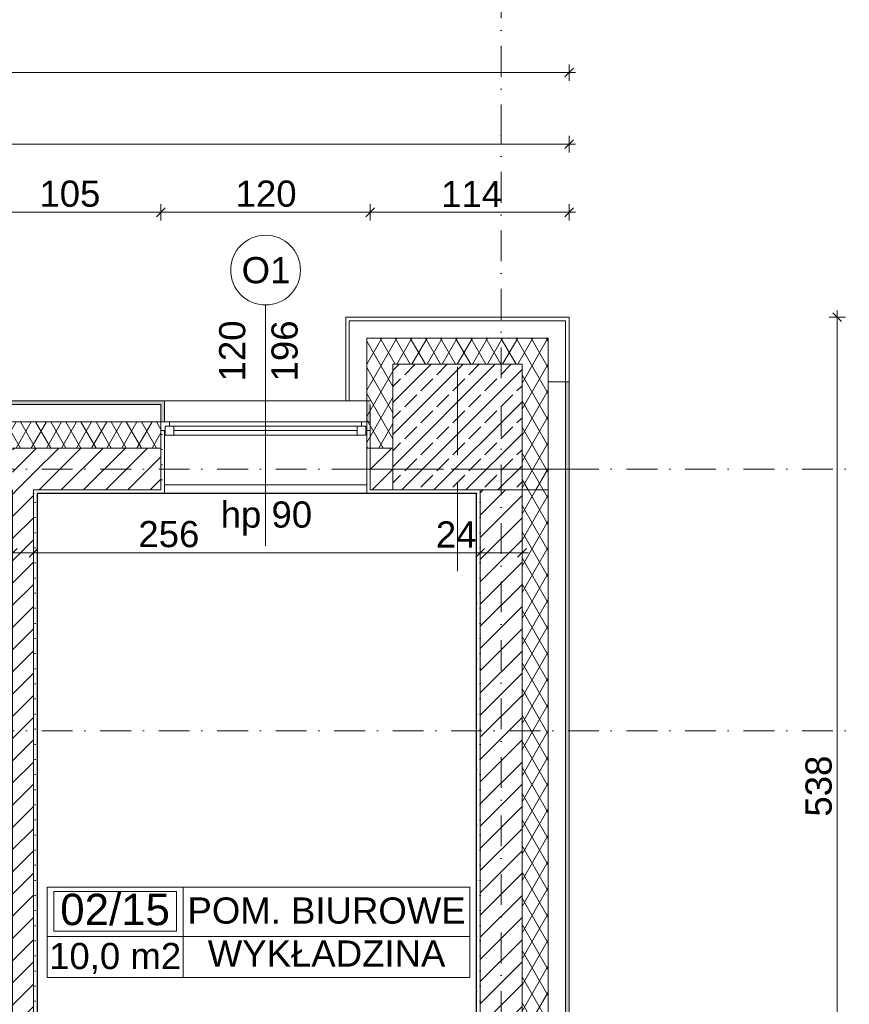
# Model space of a CAD drawing. Header units: millimetres. Extents: x -126905 to -83905, y -179170 to 5194.
# Tile 53 of 56: x -98589 to -93833, y -94934 to -89292. Entities that reach past the tile are written whole.
import ezdxf
from ezdxf.enums import TextEntityAlignment as Align

# ---------------------------------------------------------------- set-up
doc = ezdxf.new("R2010")
doc.units = ezdxf.units.MM
doc.header["$MEASUREMENT"] = 0
doc.linetypes.add('Kropki i Kreski', pattern=[335.138881, 176.388884, -88.194442, 0, -70.555556])
doc.linetypes.add('Kropkowana', pattern=[317.499995, 0, -317.499995])
for name, color, linetype in [('Nowe_Elementy Modelu - Strefy', 7, 'Continuous'), ('Nowe_Konstrukcja - Stropy', 7, 'Continuous'), ('Nowe_Konstrukcja - Słupy', 7, 'Continuous'), ('Nowe_Konstrukcja - Ściany zew', 7, 'Continuous'), ('Nowe_Osie', 7, 'Continuous'), ('Nowe_Wymiarowanie - Ogólne', 7, 'Continuous'), ('Nowe_Znaczniki okien Archicada', 7, 'Continuous')]:
    doc.layers.add(name, color=color, linetype=linetype)
for name, color, linetype, lineweight, true_color in [('Nowe_Elementy Modelu - Strefy_Nr_pióra__58', 7, 'Continuous', 25, 0xdf0000), ('Nowe_Konstrukcja - Słupy_Nr_pióra__1', 7, 'Continuous', 13, 0x6879ec), ('Nowe_Konstrukcja - Słupy_Nr_pióra__109', 7, 'Continuous', 13, 0xaaaaaa), ('Nowe_Konstrukcja - Ściany zew_Nr_pióra__23', 7, 'Continuous', 13, 0x858585), ('Nowe_Metryczki pomieszczeń Archicada_Nr_pióra__81', 7, 'Continuous', 13, 0x6a6a6a), ('Nowe_Wymiarowanie - Ogólne_Nr_pióra__81', 7, 'Continuous', 13, 0x6a6a6a), ('Nowe_Znaczniki okien Archicada_Nr_pióra__81', 7, 'Continuous', 13, 0x6a6a6a)]:
    doc.layers.add(name, color=color, linetype=linetype, lineweight=lineweight, true_color=true_color)
for name, color, linetype, lineweight in [('Nowe_Konstrukcja - Stropy_Nr_pióra__126', 255, 'Continuous', 0), ('Nowe_Konstrukcja - Słupy_Nr_pióra__21', 7, 'Continuous', 20), ('Nowe_Konstrukcja - Słupy_Nr_pióra__4', 8, 'Continuous', 13), ('Nowe_Konstrukcja - Słupy_Nr_pióra__41', 7, 'Continuous', 13), ('Nowe_Konstrukcja - Ściany zew_Nr_pióra__21', 7, 'Continuous', 20), ('Nowe_Konstrukcja - Ściany zew_Nr_pióra__3', 7, 'Continuous', 13), ('Nowe_Okna Archicada_Nr_pióra__3', 7, 'Continuous', 13), ('Nowe_Osie_Nr_pióra__4', 8, 'Continuous', 13), ('Nowe_Wymiarowanie - Ogólne_Nr_pióra__42', 8, 'Continuous', 25), ('Nowe_Znaczniki okien Archicada_Nr_pióra__2', 8, 'Continuous', 15), ('Nowe_Znaczniki okien Archicada_Nr_pióra__7', 7, 'Continuous', 35)]:
    doc.layers.add(name, color=color, linetype=linetype, lineweight=lineweight)
doc.styles.add('STYL_AUTOMATYCZNY_1', font='arial.ttf')
doc.styles.add('STYL_AUTOMATYCZNY_2', font='arial.ttf')
doc.dimstyles.new('STYL_AUTOMATYCZNY__1', dxfattribs={"dimtxt": 150, "dimasz": 47.5, "dimexe": 0.18, "dimexo": 0.0625, "dimgap": 0, "dimtad": 1, "dimdec": 0, "dimlfac": 0.1, "dimzin": 0, "dimdsep": 46, "dimtxsty": 'STYL_AUTOMATYCZNY_1', "dimblk": 'ARROWHEAD_6', "dimblk1": 'ARROWHEAD_6', "dimblk2": 'ARROWHEAD_6', "dimcen": 0.09, "dimse1": 1, "dimse2": 1, "dimclrd": 256, "dimclre": 256, "dimclrt": 8, "dimazin": 0, "dimtfac": 1, "dimtdec": 4, "dimtmove": 0, "dimatfit": 3, "dimfxl": 0, "dimtolj": 1, "dimtzin": 0, "dimarcsym": 0})
doc.dimstyles.new('STYL_AUTOMATYCZNY__2', dxfattribs={"dimtxt": 150, "dimasz": 47.5, "dimexe": 0.18, "dimexo": 0.0625, "dimgap": 0, "dimtad": 1, "dimtih": 1, "dimtoh": 1, "dimdec": 0, "dimlfac": 0.1, "dimzin": 0, "dimdsep": 46, "dimtxsty": 'STYL_AUTOMATYCZNY_1', "dimblk": 'ARROWHEAD_6', "dimblk1": 'ARROWHEAD_6', "dimblk2": 'ARROWHEAD_6', "dimcen": 0.09, "dimse1": 1, "dimse2": 1, "dimclrd": 256, "dimclre": 256, "dimclrt": 8, "dimazin": 0, "dimtfac": 1, "dimtdec": 4, "dimtmove": 0, "dimatfit": 3, "dimfxl": 0, "dimtolj": 1, "dimtzin": 0, "dimarcsym": 0})
doc.dimstyles.new('STYL_AUTOMATYCZNY__4', dxfattribs={"dimtxt": 150, "dimasz": 47.5, "dimexe": 0.18, "dimexo": 0.0625, "dimgap": 0, "dimtad": 1, "dimtih": 1, "dimtoh": 1, "dimdec": 0, "dimlfac": 0.1, "dimzin": 0, "dimdsep": 46, "dimtxsty": 'STYL_AUTOMATYCZNY_1', "dimblk": 'ARROWHEAD_6', "dimblk1": 'ARROWHEAD_6', "dimblk2": 'ARROWHEAD_6', "dimcen": 0.09, "dimse1": 1, "dimse2": 1, "dimclrd": 256, "dimclre": 256, "dimclrt": 8, "dimazin": 0, "dimtfac": 1, "dimtdec": 4, "dimtmove": 2, "dimatfit": 3, "dimfxl": 0, "dimtolj": 1, "dimtzin": 0, "dimarcsym": 0})
pattern_1 = [(45, (0, 0), (-63.63961, 63.63961), [])]
pattern_2 = [(0, (0, 0), (0, 86.60254), [0, -50]), (0, (25, 43.3), (0, 86.60254), [0, -50])]
pattern_3 = [(60, (0, 0), (-64.951905, 37.5), []), (120, (0, 0), (64.951905, 37.5), [])]

# ---------------------------------------------------------------- blocks, each defined once
blk = doc.blocks.new('POM. BIUROWE_02_15_11_1', base_point=(-97651.8, -94545.2))
at = {"layer": 'Nowe_Metryczki pomieszczeń Archicada_Nr_pióra__81', "color": 251, "linetype": 'Continuous', "lineweight": 13, "true_color": 0x6a6a6a}
for p, q in [((-98432.2, -94262.3), (-96007.7, -94262.3)), ((-98432.2, -94780.9), (-98432.2, -94262.3)), ((-97651.8, -94262.3), (-97651.8, -94780.9)), ((-96007.7, -94262.3), (-96007.7, -94780.9)), ((-98393.2, -94288.2), (-97690.8, -94288.2)), ((-98393.2, -94514.5), (-98393.2, -94288.2)), ((-97690.8, -94288.2), (-97690.8, -94514.5)), ((-98432.2, -94545.2), (-96007.7, -94545.2)), ((-97690.8, -94514.5), (-98393.2, -94514.5)), ((-96007.7, -94780.9), (-98432.2, -94780.9))]:
    blk.add_line(p, q, dxfattribs=at)
at = {"layer": 'Nowe_Metryczki pomieszczeń Archicada_Nr_pióra__81', "color": 251, "lineweight": 13, "true_color": 0x6a6a6a}
for tag, height, style, p in [('ROOM_NUMBER', 180, 'STYL_AUTOMATYCZNY_2', (-98042, -94390.2)), ('ROOM_NAME', 150, 'STYL_AUTOMATYCZNY_1', (-96829.8, -94396.4)), ('floor_f', 150, 'STYL_AUTOMATYCZNY_1', (-96829.8, -94642.7)), ('ROOM_CALC_AREA', 150, 'STYL_AUTOMATYCZNY_1', (-98042, -94657.2))]:
    blk.add_attdef(tag, text='', height=height, dxfattribs=dict(at, style=style)).set_placement(p, align=Align.MIDDLE_CENTER)
blk = doc.blocks.new('Strop_1_1', base_point=(-95969.4, -92006.6))
at = {"layer": 'Nowe_Konstrukcja - Stropy_Nr_pióra__126', "color": 255, "linetype": 'Kropkowana', "lineweight": 0, "flags": 128}
blk.add_lwpolyline([(-95969.4, -92006.6), (-121789.5, -92006.6), (-121789.5, -102826.6), (-111909.5, -102826.6), (-111909.5, -100086.6), (-107469, -100086.6), (-107469, -102826.6), (-95969.4, -102826.6)], close=True, dxfattribs=at)
blk = doc.blocks.new('Ściana_21_1', base_point=(-98489.4, -96066.6))
at = {"layer": 'Nowe_Konstrukcja - Ściany zew_Nr_pióra__23', "linetype": 'Continuous', "lineweight": 13, "true_color": 0x858585}
h = blk.add_hatch(dxfattribs=at)
h.set_pattern_fill('Tynk_0001', color=252, style=0, pattern_type=2)
h.set_pattern_definition(pattern_2)
h.paths.add_polyline_path([(-98649.4, -92006.6), (-98649.4, -95986.6), (-98629.4, -95986.6), (-98629.4, -92006.6)])
h = blk.add_hatch(dxfattribs=at)
h.set_pattern_fill('Bloczki_ceramiczne_0001', color=252, style=0, pattern_type=2)
h.set_pattern_definition(pattern_1)
h.paths.add_polyline_path([(-98629.4, -92006.6), (-98509.4, -92006.6), (-98509.4, -91986.6), (-98629.4, -91986.6)])
h = blk.add_hatch(dxfattribs=at)
h.set_pattern_fill('Bloczki_ceramiczne_0001', color=252, style=0, pattern_type=2)
h.set_pattern_definition(pattern_1)
h.paths.add_polyline_path([(-98509.4, -95986.6), (-98509.4, -92006.6), (-98629.4, -92006.6), (-98629.4, -95986.6)])
h = blk.add_hatch(dxfattribs=at)
h.set_pattern_fill('Tynk_0001', color=252, style=0, pattern_type=2)
h.set_pattern_definition(pattern_2)
h.paths.add_polyline_path([(-98489.4, -95986.6), (-98489.4, -92006.6), (-98509.4, -92006.6), (-98509.4, -95986.6)])
h = blk.add_hatch(dxfattribs=at)
h.set_pattern_fill('Bloczki_ceramiczne_0001', color=252, style=0, pattern_type=2)
h.set_pattern_definition(pattern_1)
h.paths.add_polyline_path([(-98629.4, -96006.6), (-98509.4, -96006.6), (-98509.4, -95986.6), (-98629.4, -95986.6)])
at = {"layer": 'Nowe_Konstrukcja - Ściany zew_Nr_pióra__21', "color": 7, "linetype": 'Continuous', "lineweight": 20, "flags": 128}
for points in [[(-98649.4, -92006.6), (-98649.4, -95986.6)], [(-98489.4, -95986.6), (-98489.4, -92006.6)]]:
    blk.add_lwpolyline(points, dxfattribs=at)
at = {"layer": 'Nowe_Konstrukcja - Ściany zew_Nr_pióra__3', "color": 7, "linetype": 'Continuous', "lineweight": 13}
for p, q in [((-98629.4, -91986.6), (-98629.4, -92006.6)), ((-98629.4, -92006.6), (-98629.4, -95986.6)), ((-98509.4, -92006.6), (-98509.4, -91986.6)), ((-98509.4, -95986.6), (-98509.4, -92006.6)), ((-98629.4, -95986.6), (-98629.4, -96006.6)), ((-98509.4, -96006.6), (-98509.4, -95986.6))]:
    blk.add_line(p, q, dxfattribs=at)
blk = doc.blocks.new('Okno 27')
at = {"layer": 'Nowe_Okna Archicada_Nr_pióra__3', "color": 7, "linetype": 'Continuous', "lineweight": 13}
for p, q in [((-600, 360), (-580, 360)), ((-580, 0), (-580, 360)), ((600, 360), (580, 360)), ((580, 0), (580, 360)), ((-580, 310), (580, 310)), ((-600, 0), (-575, 0)), ((-600, -50), (-600, 0)), ((-600, -50), (-600, 0)), ((-575, 25), (-525, 25)), ((-575, -25), (-575, 25)), ((-575, 0), (-575, -25)), ((-525, 25), (525, 25)), ((-525, 25), (-525, -25)), ((-525, 25), (525, 25)), ((-525, 0), (525, 0)), ((525, -25), (525, 25)), ((525, 25), (575, 25)), ((575, 25), (575, -25)), ((575, -25), (575, 0)), ((575, 0), (600, 0)), ((600, -50), (600, 0)), ((600, -50), (600, 0)), ((-550, -50), (-600, -50)), ((-580, -50), (-580, -170)), ((-575, -25), (-550, -25)), ((-525, -25), (-575, -25)), ((-550, -25), (-550, -50)), ((550, -50), (-550, -50)), ((525, -25), (-525, -25)), ((575, -25), (525, -25)), ((550, -50), (550, -25)), ((550, -25), (575, -25)), ((600, -50), (550, -50)), ((580, -50), (580, -170)), ((-600, -170), (-580, -170)), ((-580, -170), (580, -170)), ((600, -170), (580, -170))]:
    blk.add_line(p, q, dxfattribs=at)
blk = doc.blocks.new('Znacznik O 27')
at = {"layer": 'Nowe_Znaczniki okien Archicada_Nr_pióra__2', "color": 8, "linetype": 'Continuous', "lineweight": 15, "flags": 128}
blk.add_lwpolyline([(-200, -1280, 1), (200, -1280, 1)], format="xyb", close=True, dxfattribs=at)
at = {"layer": 'Nowe_Znaczniki okien Archicada_Nr_pióra__81', "color": 251, "linetype": 'Continuous', "lineweight": 13, "true_color": 0x6a6a6a}
blk.add_line((0, -1080), (0, 300), dxfattribs=at)
at = {"layer": 'Nowe_Znaczniki okien Archicada_Nr_pióra__7', "color": 7, "lineweight": 35, "char_height": 150, "attachment_point": 7, "style": 'STYL_AUTOMATYCZNY_1'}
for s, insert, rotation in [('\\A1;{\\pql;\\pt0;\\fArial|b0|i0|c238|p0;\\W1.000000;hp 90\\fArial|b0|i0|c238|p0;\\W1.000000;\\A1{\\H.66x;\\S^  ;}\\fArial|b0|i0|c238|p0;\\W1.000000;\\fArial|b0|i0|c238|p0;\\W1.000000;}', (257.4, 240.9), 180), ('\\A1;{\\pql;\\pt0;\\fArial|b0|i0|c238|p0;\\W1.000000;196\\fArial|b0|i0|c238|p0;\\W1.000000;\\A1{\\H.66x;\\S^  ;}\\fArial|b0|i0|c238|p0;\\W1.000000;\\fArial|b0|i0|c238|p0;\\W1.000000;}', (-227.5, -641.9), 270), ('\\A1;{\\pql;\\pt0;\\fArial|b0|i0|c238|p0;\\W1.000000;120\\fArial|b0|i0|c238|p0;\\W1.000000;\\A1{\\H.66x;\\S^  ;}\\fArial|b0|i0|c238|p0;\\W1.000000;\\fArial|b0|i0|c238|p0;\\W1.000000;}', (72.5, -641.9), 270), ('\\A1;{\\pql;\\pt0;\\fArial|b0|i0|c238|p0;\\W1.000000;O1\\fArial|b0|i0|c238|p0;\\W1.000000;\\fArial|b0|i0|c238|p0;\\W1.000000;\\fArial|b0|i0|c238|p0;\\W1.000000;}', (137.2, -1202.5), 180)]:
    blk.add_mtext(s, dxfattribs=dict(at, insert=insert, rotation=rotation))
blk = doc.blocks.new('Ściana_23_1', base_point=(-95829.5, -91866.6))
at = {"layer": 'Nowe_Konstrukcja - Ściany zew_Nr_pióra__23', "linetype": 'Continuous', "lineweight": 0, "true_color": 0xdfdfdf}
for points in [[(-98829.5, -91476.6), (-98829.5, -91496.6), (-97779.5, -91496.6), (-97779.5, -91476.6)], [(-97759.5, -91476.6), (-97779.5, -91476.6), (-97779.5, -91496.6), (-97779.5, -91596.6), (-97759.5, -91596.6)], [(-96579.5, -91476.6), (-96599.5, -91476.6), (-96599.5, -91596.6), (-96579.5, -91596.6), (-96579.5, -91496.6)]]:
    blk.add_hatch(color=254, dxfattribs=at).paths.add_polyline_path(points)
at = {"layer": 'Nowe_Konstrukcja - Ściany zew_Nr_pióra__23', "linetype": 'Continuous', "lineweight": 13, "true_color": 0x858585}
h = blk.add_hatch(dxfattribs=at)
h.set_pattern_fill('Izolacja_miękka_0001', color=252, style=0, pattern_type=2)
h.set_pattern_definition(pattern_3)
h.paths.add_polyline_path([(-98829.5, -91596.6), (-98829.5, -91646.6), (-98829.5, -91746.6), (-97779.5, -91746.6), (-97779.5, -91646.6), (-97779.5, -91596.6)])
h = blk.add_hatch(dxfattribs=at)
h.set_pattern_fill('Tynk_0001', color=252, style=0, pattern_type=2)
h.set_pattern_definition(pattern_2)
h.paths.add_polyline_path([(-97779.5, -92006.6), (-97759.5, -92006.6), (-97759.5, -91646.6), (-97779.5, -91646.6), (-97779.5, -91986.6)])
h = blk.add_hatch(dxfattribs=at)
h.set_pattern_fill('Tynk_0001', color=252, style=0, pattern_type=2)
h.set_pattern_definition(pattern_2)
h.paths.add_polyline_path([(-96599.5, -92006.6), (-96579.5, -92006.6), (-96579.5, -91986.6), (-96579.5, -91646.6), (-96599.5, -91646.6)])
h = blk.add_hatch(dxfattribs=at)
h.set_pattern_fill('Bloczki_ceramiczne_0001', color=252, style=0, pattern_type=2)
h.set_pattern_definition(pattern_1)
h.paths.add_polyline_path([(-98629.4, -91986.6), (-98509.4, -91986.6), (-98509.4, -91746.6), (-98629.4, -91746.6)])
h = blk.add_hatch(dxfattribs=at)
h.set_pattern_fill('Bloczki_ceramiczne_0001', color=252, style=0, pattern_type=2)
h.set_pattern_definition(pattern_1)
h.paths.add_polyline_path([(-98509.4, -91746.6), (-98509.4, -91986.6), (-97779.5, -91986.6), (-97779.5, -91746.6)])
h = blk.add_hatch(dxfattribs=at)
h.set_pattern_fill('Bloczki_ceramiczne_0001', color=252, style=0, pattern_type=2)
h.set_pattern_definition(pattern_1)
h.paths.add_polyline_path([(-96579.5, -91986.6), (-96449.5, -91986.6), (-96449.5, -91746.6), (-96579.5, -91746.6)])
h = blk.add_hatch(dxfattribs=at)
h.set_pattern_fill('Tynk_0001', color=252, style=0, pattern_type=2)
h.set_pattern_definition(pattern_2)
h.paths.add_polyline_path([(-98509.4, -92006.6), (-98489.4, -92006.6), (-98489.4, -91986.6), (-98509.4, -91986.6)])
h = blk.add_hatch(dxfattribs=at)
h.set_pattern_fill('Tynk_0001', color=252, style=0, pattern_type=2)
h.set_pattern_definition(pattern_2)
h.paths.add_polyline_path([(-97779.5, -91986.6), (-98489.4, -91986.6), (-98489.4, -92006.6), (-97779.5, -92006.6)])
h = blk.add_hatch(dxfattribs=at)
h.set_pattern_fill('Tynk_0001', color=252, style=0, pattern_type=2)
h.set_pattern_definition(pattern_2)
h.paths.add_polyline_path([(-96579.5, -91986.6), (-96579.5, -92006.6), (-95969.5, -92006.6), (-95969.5, -91986.6)])
at = {"layer": 'Nowe_Konstrukcja - Ściany zew_Nr_pióra__21', "color": 7, "linetype": 'Continuous', "lineweight": 20}
for p, q in [((-97779.5, -91476.6), (-97759.5, -91476.6)), ((-97759.5, -91596.6), (-97759.5, -91476.6)), ((-96599.5, -91596.6), (-96599.5, -91476.6)), ((-96579.5, -91476.6), (-96599.5, -91476.6)), ((-97779.5, -91596.6), (-97759.5, -91596.6)), ((-97779.5, -91596.6), (-97779.5, -91646.6)), ((-96579.5, -91596.6), (-96599.5, -91596.6)), ((-96579.5, -91596.6), (-96579.5, -91646.6)), ((-97779.5, -91646.6), (-97759.5, -91646.6)), ((-97759.5, -91646.6), (-97759.5, -92006.6)), ((-96599.5, -91646.6), (-96599.5, -92006.6)), ((-96579.5, -91646.6), (-96599.5, -91646.6)), ((-97779.5, -92006.6), (-97759.5, -92006.6)), ((-96579.5, -92006.6), (-96599.5, -92006.6))]:
    blk.add_line(p, q, dxfattribs=at)
at = {"layer": 'Nowe_Konstrukcja - Ściany zew_Nr_pióra__21', "color": 7, "linetype": 'Continuous', "lineweight": 20, "flags": 128}
for points in [[(-97779.5, -91476.6), (-98829.5, -91476.6)], [(-98489.4, -92006.6), (-97779.5, -92006.6)], [(-96579.5, -92006.6), (-95969.5, -92006.6)]]:
    blk.add_lwpolyline(points, dxfattribs=at)
at = {"layer": 'Nowe_Konstrukcja - Ściany zew_Nr_pióra__3', "color": 7, "linetype": 'Continuous', "lineweight": 13}
for p, q in [((-97779.5, -91496.6), (-98829.5, -91496.6)), ((-97779.5, -91496.6), (-97779.5, -91596.6)), ((-96579.5, -91496.6), (-96579.5, -91596.6)), ((-97779.5, -91596.6), (-98829.5, -91596.6)), ((-97779.5, -91986.6), (-97779.5, -91646.6)), ((-96579.5, -91986.6), (-96579.5, -91646.6)), ((-98509.4, -91746.6), (-98629.4, -91746.6)), ((-97779.5, -91746.6), (-98509.4, -91746.6)), ((-98509.4, -92006.6), (-98509.4, -91986.6)), ((-98509.4, -91986.6), (-97779.5, -91986.6)), ((-96579.5, -91986.6), (-96449.5, -91986.6))]:
    blk.add_line(p, q, dxfattribs=at)
at = {"layer": 'Nowe_Okna Archicada_Nr_pióra__3', "color": 7, "linetype": 'Continuous', "lineweight": 13, "xscale": -1, "zscale": 1000, "rotation": 179.9999999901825}
blk.add_blockref('Okno 27', (-97179.5, -91646.6), dxfattribs=at)
at = {"layer": 'Nowe_Znaczniki okien Archicada', "color": 251, "lineweight": 13, "true_color": 0x6a6a6a, "rotation": 180}
blk.add_blockref('Znacznik O 27', (-97179.5, -92006.6), dxfattribs=at)
blk = doc.blocks.new('Ściana_25_1', base_point=(-95829.5, -103466.6))
at = {"layer": 'Nowe_Konstrukcja - Ściany zew_Nr_pióra__23', "linetype": 'Continuous', "lineweight": 0, "true_color": 0xdfdfdf}
blk.add_hatch(color=254, dxfattribs=at).paths.add_polyline_path([(-95459.5, -91366.6), (-95459.5, -96376.8), (-95439.5, -96376.8), (-95439.5, -91366.6)])
at = {"layer": 'Nowe_Konstrukcja - Ściany zew_Nr_pióra__23', "linetype": 'Continuous', "lineweight": 13, "true_color": 0x858585}
h = blk.add_hatch(dxfattribs=at)
h.set_pattern_fill('Tynk_0001', color=252, style=0, pattern_type=2)
h.set_pattern_definition(pattern_2)
h.paths.add_polyline_path([(-95969.5, -91986.6), (-95969.5, -92006.6), (-95949.5, -92006.6), (-95949.5, -91986.6)])
h = blk.add_hatch(dxfattribs=at)
h.set_pattern_fill('Tynk_0001', color=252, style=0, pattern_type=2)
h.set_pattern_definition(pattern_2)
h.paths.add_polyline_path([(-95969.5, -92006.6), (-95969.5, -95986.6), (-95949.5, -95986.6), (-95949.5, -92006.6)])
h = blk.add_hatch(dxfattribs=at)
h.set_pattern_fill('Bloczki_ceramiczne_0001', color=252, style=0, pattern_type=2)
h.set_pattern_definition(pattern_1)
h.paths.add_polyline_path([(-95949.5, -91986.6), (-95949.5, -96006.6), (-95709.5, -96006.6), (-95709.5, -91986.6)])
h = blk.add_hatch(dxfattribs=at)
h.set_pattern_fill('Izolacja_miękka_0001', color=252, style=0, pattern_type=2)
h.set_pattern_definition(pattern_3)
h.paths.add_polyline_path([(-95559.5, -91986.6), (-95709.5, -91986.6), (-95709.5, -96376.8), (-95609.5, -96376.8), (-95559.5, -96376.8)])
at = {"layer": 'Nowe_Konstrukcja - Ściany zew_Nr_pióra__21', "color": 7, "linetype": 'Continuous', "lineweight": 20, "flags": 128}
for points in [[(-95439.5, -91366.6), (-95559.5, -91366.6)], [(-95439.5, -96376.8), (-95439.5, -91366.6)], [(-95969.5, -92006.6), (-95969.5, -95986.6)]]:
    blk.add_lwpolyline(points, dxfattribs=at)
at = {"layer": 'Nowe_Konstrukcja - Ściany zew_Nr_pióra__3', "color": 7, "linetype": 'Continuous', "lineweight": 13}
for p, q in [((-95459.5, -96376.8), (-95459.5, -91366.6)), ((-95949.5, -91986.6), (-95949.5, -96006.6)), ((-95709.5, -96006.6), (-95709.5, -91986.6)), ((-95559.5, -96376.8), (-95559.5, -91986.6))]:
    blk.add_line(p, q, dxfattribs=at)
blk = doc.blocks.new('Słup_2_1', base_point=(-96079.5, -91866.6))
at = {"layer": 'Nowe_Konstrukcja - Słupy_Nr_pióra__109', "linetype": 'Continuous', "lineweight": 13, "true_color": 0xaaaaaa}
h = blk.add_hatch(dxfattribs=at)
h.set_pattern_fill('Izolacja_miękka_0001', color=253, style=0, pattern_type=2)
h.set_pattern_definition(pattern_3)
h.paths.add_polyline_path([(-96599.5, -91116.6), (-96599.5, -91746.6), (-96449.5, -91746.6), (-96449.5, -91266.6), (-95709.5, -91266.6), (-95709.5, -91986.6), (-95559.5, -91986.6), (-95559.5, -91116.6)])
at = {"layer": 'Nowe_Konstrukcja - Słupy_Nr_pióra__4', "linetype": 'Continuous', "lineweight": 13}
h = blk.add_hatch(dxfattribs=at)
h.set_pattern_fill('Beton_zbrojony_0001', color=8, style=0, pattern_type=2)
h.set_pattern_definition([(45, (0, 0), (-91.92388, 91.92388), []), (45, (-45.96, 45.96), (-91.92388, 91.92388), [97.5, -32.5])])
h.paths.add_polyline_path([(-96449.5, -91986.6), (-95709.5, -91986.6), (-95709.5, -91266.6), (-96449.5, -91266.6), (-96449.5, -91746.6)])
at = {"layer": 'Nowe_Konstrukcja - Słupy_Nr_pióra__1', "color": 171, "linetype": 'Continuous', "lineweight": 13, "true_color": 0x6879ec}
for p, q in [((-96079.5, -91786.6), (-96079.5, -91281.6)), ((-96159.5, -91866.6), (-96799.5, -91866.6)), ((-95999.5, -91866.6), (-95359.5, -91866.6)), ((-96079.5, -91946.6), (-96079.5, -92451.6))]:
    blk.add_line(p, q, dxfattribs=at)
blk.add_point((-96079.5, -91866.6), dxfattribs=at)
at = {"layer": 'Nowe_Konstrukcja - Słupy_Nr_pióra__21', "color": 7, "linetype": 'Continuous', "lineweight": 20, "flags": 128}
for points in [[(-96449.5, -91986.6), (-95709.5, -91986.6), (-95709.5, -91266.6), (-96449.5, -91266.6), (-96449.5, -91746.6)], [(-96449.5, -91746.6), (-96449.5, -91986.6)]]:
    blk.add_lwpolyline(points, dxfattribs=at)
at = {"layer": 'Nowe_Konstrukcja - Słupy_Nr_pióra__41', "color": 7, "linetype": 'Continuous', "lineweight": 13, "flags": 128}
for points in [[(-95439.5, -91366.6), (-95439.5, -90996.6), (-96719.5, -90996.6), (-96719.5, -91476.6)], [(-96699.5, -91476.6), (-96699.5, -91016.6), (-95459.5, -91016.6), (-95459.5, -91366.6)], [(-95709.5, -91986.6), (-95559.5, -91986.6), (-95559.5, -91116.6), (-96599.5, -91116.6), (-96599.5, -91746.6), (-96449.5, -91746.6)]]:
    blk.add_lwpolyline(points, dxfattribs=at)
blk = doc.blocks.new('Standardowy znacznik osi')
at = {"layer": 'Nowe_Osie_Nr_pióra__4', "color": 8, "linetype": 'Kropki i Kreski', "lineweight": 13}
for p, q in [((1000, 0), (16473, 0)), ((16473, 0), (16473, 0)), ((16473, 0), (17473, 0))]:
    blk.add_line(p, q, dxfattribs=at)
blk.add_point((16473, 0), dxfattribs=at)
at = {"layer": 'Nowe_Osie_Nr_pióra__4', "color": 8, "lineweight": 13, "style": 'STYL_AUTOMATYCZNY_1'}
for tag, p in [('AC_MarkerText_1_0', (-67.9, -57.1)), ('AC_MarkerText_1_1', (17905.2, -57.1))]:
    blk.add_attdef(tag, text='', height=250, rotation=270, dxfattribs=at).set_placement(p, align=Align.TOP_CENTER)
blk = doc.blocks.new('Standardowy znacznik osi_5')
at = {"layer": 'Nowe_Osie_Nr_pióra__4', "color": 8, "linetype": 'Kropki i Kreski', "lineweight": 13}
blk.add_line((1000, 0), (32849.3, 0), dxfattribs=at)
at = {"layer": 'Nowe_Osie_Nr_pióra__4', "color": 8, "lineweight": 13, "style": 'STYL_AUTOMATYCZNY_1'}
for tag, p in [('AC_MarkerText_1_0', (-250, -239.3)), ('AC_MarkerText_1_1', (34099.3, -239.3))]:
    blk.add_attdef(tag, text='', height=250, rotation=180, dxfattribs=at).set_placement(p, align=Align.TOP_CENTER)
blk = doc.blocks.new('*D186')
at = {"layer": 'Nowe_Wymiarowanie - Ogólne_Nr_pióra__81', "color": 251, "linetype": 'Continuous', "lineweight": 13, "true_color": 0x6a6a6a}
for p, q in [((-93949.2, -90996.6), (-93855.4, -90996.6)), ((-93877.3, -91021.6), (-93927.3, -90971.6)), ((-93902.3, -90959.1), (-93902.3, -90996.6)), ((-93902.3, -90996.6), (-93902.3, -96376.8)), ((-93877.3, -96401.8), (-93927.3, -96351.8))]:
    blk.add_line(p, q, dxfattribs=at)
at = {"layer": 'Nowe_Wymiarowanie - Ogólne_Nr_pióra__42', "color": 8, "lineweight": 25, "insert": (-93932.3, -93858.3), "char_height": 150, "attachment_point": 7, "rotation": 90, "style": 'STYL_AUTOMATYCZNY_1'}
blk.add_mtext('\\A1;{\\pql;\\fArial|b0|i0|c238|p0;\\W1.000000;538}', dxfattribs=at)
blk = doc.blocks.new('ARROWHEAD_6')
at = {"color": 0, "linetype": 'Continuous', "lineweight": 0}
for p, q in [((0, 0), (-1, 0)), ((-0.5, -0.5), (0.5, 0.5))]:
    blk.add_line(p, q, dxfattribs=at)
blk = doc.blocks.new('*D187')
at = {"layer": 'Nowe_Wymiarowanie - Ogólne_Nr_pióra__81', "color": 251, "linetype": 'Continuous', "lineweight": 13, "true_color": 0x6a6a6a}
for p, q in [((-93902.3, -90996.6), (-93902.3, -96376.8)), ((-93877.3, -96401.8), (-93927.3, -96351.8)), ((-93949.2, -96376.8), (-93855.4, -96376.8)), ((-93902.3, -96376.8), (-93902.3, -97576.8)), ((-93877.3, -97601.8), (-93927.3, -97551.8))]:
    blk.add_line(p, q, dxfattribs=at)
at = {"layer": 'Nowe_Wymiarowanie - Ogólne_Nr_pióra__42', "color": 8, "lineweight": 25, "insert": (-93932.3, -97148.4), "char_height": 150, "attachment_point": 7, "rotation": 90, "style": 'STYL_AUTOMATYCZNY_1'}
blk.add_mtext('\\A1;{\\pql;\\fArial|b0|i0|c238|p0;\\W1.000000;120}', dxfattribs=at)
blk = doc.blocks.new('*D193')
at = {"layer": 'Nowe_Wymiarowanie - Ogólne_Nr_pióra__81', "color": 251, "linetype": 'Continuous', "lineweight": 13, "true_color": 0x6a6a6a}
for p, q in [((-93514.4, -90996.6), (-93420.7, -90996.6)), ((-93442.5, -91021.6), (-93492.5, -90971.6)), ((-93467.5, -90959.1), (-93467.5, -90996.6)), ((-93467.5, -90996.6), (-93467.5, -103836.6)), ((-93514.4, -103836.6), (-93420.7, -103836.6)), ((-93492.5, -103811.6), (-93442.5, -103861.6)), ((-93467.5, -103836.6), (-93467.5, -103874.1))]:
    blk.add_line(p, q, dxfattribs=at)
at = {"layer": 'Nowe_Wymiarowanie - Ogólne_Nr_pióra__42', "color": 8, "lineweight": 25, "insert": (-93497.5, -97674), "char_height": 150, "attachment_point": 7, "rotation": 90, "style": 'STYL_AUTOMATYCZNY_1'}
blk.add_mtext('\\A1;{\\pql;\\fArial|b0|i0|c238|p0;\\W1.000000;1\xa0284}', dxfattribs=at)
blk = doc.blocks.new('*D208')
at = {"layer": 'Nowe_Wymiarowanie - Ogólne_Nr_pióra__81', "color": 251, "linetype": 'Continuous', "lineweight": 13, "true_color": 0x6a6a6a}
for p, q in [((-98804.5, -90370.6), (-98854.5, -90420.6)), ((-98829.5, -90442.5), (-98829.5, -90348.8)), ((-97754.5, -90370.6), (-97804.5, -90420.6)), ((-100029.5, -90395.6), (-98829.5, -90395.6)), ((-98829.5, -90395.6), (-97779.5, -90395.6))]:
    blk.add_line(p, q, dxfattribs=at)
at = {"layer": 'Nowe_Wymiarowanie - Ogólne_Nr_pióra__42', "color": 8, "lineweight": 25, "insert": (-98476.1, -90365.6), "char_height": 150, "attachment_point": 7, "style": 'STYL_AUTOMATYCZNY_1'}
blk.add_mtext('\\A1;{\\pql;\\fArial|b0|i0|c238|p0;\\W1.000000;105}', dxfattribs=at)
blk = doc.blocks.new('*D209')
at = {"layer": 'Nowe_Wymiarowanie - Ogólne_Nr_pióra__81', "color": 251, "linetype": 'Continuous', "lineweight": 13, "true_color": 0x6a6a6a}
for p, q in [((-97754.5, -90370.6), (-97804.5, -90420.6)), ((-97779.5, -90442.5), (-97779.5, -90348.8)), ((-96554.5, -90370.6), (-96604.5, -90420.6)), ((-98829.5, -90395.6), (-97779.5, -90395.6)), ((-97779.5, -90395.6), (-96579.5, -90395.6))]:
    blk.add_line(p, q, dxfattribs=at)
at = {"layer": 'Nowe_Wymiarowanie - Ogólne_Nr_pióra__42', "color": 8, "lineweight": 25, "insert": (-97351.1, -90365.6), "char_height": 150, "attachment_point": 7, "style": 'STYL_AUTOMATYCZNY_1'}
blk.add_mtext('\\A1;{\\pql;\\fArial|b0|i0|c238|p0;\\W1.000000;120}', dxfattribs=at)
blk = doc.blocks.new('*D210')
at = {"layer": 'Nowe_Wymiarowanie - Ogólne_Nr_pióra__81', "color": 251, "linetype": 'Continuous', "lineweight": 13, "true_color": 0x6a6a6a}
for p, q in [((-96554.5, -90370.6), (-96604.5, -90420.6)), ((-96579.5, -90442.5), (-96579.5, -90348.8)), ((-95464.5, -90420.6), (-95414.5, -90370.6)), ((-95439.5, -90442.5), (-95439.5, -90348.8)), ((-97779.5, -90395.6), (-96579.5, -90395.6)), ((-96579.5, -90395.6), (-95439.5, -90395.6)), ((-95439.5, -90395.6), (-95402, -90395.6))]:
    blk.add_line(p, q, dxfattribs=at)
at = {"layer": 'Nowe_Wymiarowanie - Ogólne_Nr_pióra__42', "color": 8, "lineweight": 25, "insert": (-96173.5, -90365.6), "char_height": 150, "attachment_point": 7, "style": 'STYL_AUTOMATYCZNY_1'}
blk.add_mtext('\\A1;{\\pql;\\fArial|b0|i0|c238|p0;\\W1.000000;114}', dxfattribs=at)
blk = doc.blocks.new('*D212')
at = {"layer": 'Nowe_Wymiarowanie - Ogólne_Nr_pióra__81', "color": 251, "linetype": 'Continuous', "lineweight": 13, "true_color": 0x6a6a6a}
for p, q in [((-112415.6, -89980), (-112465.6, -90030)), ((-105291.3, -89980), (-105341.3, -90030)), ((-105316.3, -90051.9), (-105316.3, -89958.2)), ((-112440.6, -90005), (-105316.3, -90005)), ((-105316.3, -90005), (-95439.5, -90005))]:
    blk.add_line(p, q, dxfattribs=at)
at = {"layer": 'Nowe_Wymiarowanie - Ogólne_Nr_pióra__42', "color": 8, "lineweight": 25, "insert": (-109087.8, -89983.5), "char_height": 150, "attachment_point": 7, "style": 'STYL_AUTOMATYCZNY_1'}
blk.add_mtext('\\A1;{\\pql;\\fArial|b0|i0|c238|p0;\\W1.000000;712\\fArial|b0|i0|c238|p0;\\W1.000000;\\A1{\\H.66x;\\S5^  ;}}', dxfattribs=at)
blk = doc.blocks.new('*D213')
at = {"layer": 'Nowe_Wymiarowanie - Ogólne_Nr_pióra__81', "color": 251, "linetype": 'Continuous', "lineweight": 13, "true_color": 0x6a6a6a}
for p, q in [((-105291.3, -89980), (-105341.3, -90030)), ((-95464.5, -90030), (-95414.5, -89980)), ((-95439.5, -90051.9), (-95439.5, -89958.2)), ((-105316.3, -90005), (-95439.5, -90005)), ((-95439.5, -90005), (-95402, -90005))]:
    blk.add_line(p, q, dxfattribs=at)
at = {"layer": 'Nowe_Wymiarowanie - Ogólne_Nr_pióra__42', "color": 8, "lineweight": 25, "insert": (-100587.3, -89984.4), "char_height": 150, "attachment_point": 7, "style": 'STYL_AUTOMATYCZNY_1'}
blk.add_mtext('\\A1;{\\pql;\\fArial|b0|i0|c238|p0;\\W1.000000;987\\fArial|b0|i0|c238|p0;\\W1.000000;\\A1{\\H.66x;\\S5^  ;}}', dxfattribs=at)
blk = doc.blocks.new('*D214')
at = {"layer": 'Nowe_Wymiarowanie - Ogólne_Nr_pióra__81', "color": 251, "linetype": 'Continuous', "lineweight": 13, "true_color": 0x6a6a6a}
for p, q in [((-122294.5, -89570.1), (-122344.5, -89620.1)), ((-122319.5, -89642), (-122319.5, -89548.2)), ((-95464.5, -89620.1), (-95414.5, -89570.1)), ((-95439.5, -89642), (-95439.5, -89548.2)), ((-122357, -89595.1), (-122319.5, -89595.1)), ((-122319.5, -89595.1), (-95439.5, -89595.1)), ((-95439.5, -89595.1), (-95402, -89595.1))]:
    blk.add_line(p, q, dxfattribs=at)
at = {"layer": 'Nowe_Wymiarowanie - Ogólne_Nr_pióra__42', "color": 8, "lineweight": 25, "insert": (-109136.9, -89565.1), "char_height": 150, "attachment_point": 7, "style": 'STYL_AUTOMATYCZNY_1'}
blk.add_mtext('\\A1;{\\pql;\\fArial|b0|i0|c238|p0;\\W1.000000;2\xa0688}', dxfattribs=at)
blk = doc.blocks.new('*D244')
at = {"layer": 'Nowe_Wymiarowanie - Ogólne_Nr_pióra__81', "color": 251, "linetype": 'Continuous', "lineweight": 13, "true_color": 0x6a6a6a}
for p, q in [((-98629.4, -92393.3), (-98629.4, -92299.5)), ((-98509.4, -92393.3), (-98509.4, -92299.5)), ((-101669.1, -92346.4), (-98629.4, -92346.4)), ((-98604.4, -92321.4), (-98654.4, -92371.4)), ((-98629.4, -92346.4), (-98509.4, -92346.4)), ((-98484.4, -92321.4), (-98534.4, -92371.4))]:
    blk.add_line(p, q, dxfattribs=at)
blk = doc.blocks.new('*D245')
at = {"layer": 'Nowe_Wymiarowanie - Ogólne_Nr_pióra__81', "color": 251, "linetype": 'Continuous', "lineweight": 13, "true_color": 0x6a6a6a}
for p, q in [((-98484.4, -92321.4), (-98534.4, -92371.4)), ((-98509.4, -92346.4), (-95949.5, -92346.4)), ((-95924.5, -92321.4), (-95974.5, -92371.4))]:
    blk.add_line(p, q, dxfattribs=at)
at = {"layer": 'Nowe_Wymiarowanie - Ogólne_Nr_pióra__42', "color": 8, "lineweight": 25, "char_height": 150, "attachment_point": 7, "style": 'STYL_AUTOMATYCZNY_1'}
for s, insert in [('\\A1;{\\pql;\\fArial|b0|i0|c238|p0;\\W1.000000;256}', (-97908.7, -92316.4)), ('\\A1;{\\pql;\\fArial|b0|i0|c238|p0;\\W1.000000;24}', (-96203.3, -92316.4))]:
    blk.add_mtext(s, dxfattribs=dict(at, insert=insert))
blk = doc.blocks.new('*D246')
at = {"layer": 'Nowe_Wymiarowanie - Ogólne_Nr_pióra__81', "color": 251, "linetype": 'Continuous', "lineweight": 13, "true_color": 0x6a6a6a}
for p, q in [((-95949.5, -92393.3), (-95949.5, -92299.5)), ((-95709.5, -92393.3), (-95709.5, -92299.5)), ((-98509.4, -92346.4), (-95949.5, -92346.4)), ((-95924.5, -92321.4), (-95974.5, -92371.4)), ((-95949.5, -92346.4), (-95709.5, -92346.4)), ((-95734.5, -92371.4), (-95684.5, -92321.4)), ((-95709.5, -92346.4), (-95672, -92346.4))]:
    blk.add_line(p, q, dxfattribs=at)
blk = doc.blocks.new('*D320')
at = {"layer": 'Nowe_Wymiarowanie - Ogólne_Nr_pióra__81', "color": 251, "linetype": 'Continuous', "lineweight": 13, "true_color": 0x6a6a6a}
for p, q in [((-92978.7, -90996.6), (-93072.5, -90996.6)), ((-93000.6, -91021.6), (-93050.6, -90971.6)), ((-93025.6, -90996.6), (-93025.6, -90959.1)), ((-93025.6, -91866.6), (-93025.6, -90996.6)), ((-93050.6, -91841.6), (-93000.6, -91891.6)), ((-92978.7, -91866.6), (-93072.5, -91866.6))]:
    blk.add_line(p, q, dxfattribs=at)
at = {"layer": 'Nowe_Wymiarowanie - Ogólne_Nr_pióra__42', "color": 8, "lineweight": 25, "insert": (-93055.6, -91546), "char_height": 150, "attachment_point": 7, "rotation": 90, "style": 'STYL_AUTOMATYCZNY_1'}
blk.add_mtext('\\A1;{\\pql;\\fArial|b0|i0|c238|p0;\\W1.000000;87}', dxfattribs=at)

msp = doc.modelspace()

# ---------------------------------------------------------------- linework, layer by layer
at = {"layer": 'Nowe_Elementy Modelu - Strefy_Nr_pióra__58', "color": 12, "linetype": 'Continuous', "lineweight": 25, "true_color": 0xdf0000, "flags": 128}
msp.add_lwpolyline([(-95969.5, -95986.6), (-95969.5, -92006.6), (-98489.4, -92006.6), (-98489.4, -95986.6)], close=True, dxfattribs=at)

# ---------------------------------------------------------------- block references
at = {"layer": 'Nowe_Elementy Modelu - Strefy', "color": 251, "linetype": 'Continuous', "lineweight": 13, "true_color": 0x6a6a6a}
msp.add_blockref('POM. BIUROWE_02_15_11_1', (-97651.8, -94545.2), dxfattribs=at).add_auto_attribs({'ROOM_NAME': 'POM. BIUROWE', 'ROOM_NUMBER': '02/15', 'ROOM_CALC_AREA': '10,0 m2', 'floor_f': 'WYKŁADZINA'})
at = {"layer": 'Nowe_Konstrukcja - Stropy', "color": 255, "linetype": 'Kropkowana', "lineweight": 0}
msp.add_blockref('Strop_1_1', (-95969.4, -92006.6), dxfattribs=at)
at = {"layer": 'Nowe_Konstrukcja - Słupy', "color": 7, "lineweight": 13}
msp.add_blockref('Słup_2_1', (-96079.5, -91866.6), dxfattribs=at)
at = {"layer": 'Nowe_Konstrukcja - Ściany zew', "color": 7, "lineweight": 20}
for name, p in [('Ściana_23_1', (-95829.5, -91866.6)), ('Ściana_25_1', (-95829.5, -103466.6)), ('Ściana_21_1', (-98489.4, -96066.6))]:
    msp.add_blockref(name, p, dxfattribs=at)
at = {"layer": 'Nowe_Osie', "color": 8, "linetype": 'Continuous', "lineweight": 15, "zscale": 1000}
for name, p, rotation in [('Standardowy znacznik osi', (-95829.5, -106426.6), 90), ('Standardowy znacznik osi_5', (-91921.8, -91866.6), 180), ('Standardowy znacznik osi_5', (-91921.8, -93366.6), 180)]:
    msp.add_blockref(name, p, dxfattribs=dict(at, rotation=rotation))

# ---------------------------------------------------------------- dimensions: what is measured, and where the dimension line sits
at = {"layer": 'Nowe_Wymiarowanie - Ogólne', "color": 251, "linetype": 'Continuous', "lineweight": 13, "true_color": 0x6a6a6a}
for base, p1, p2, picture, middle in [((-95439.5, -89595.1), (-122319.5, -91366.6), (-95439.5, -91366.6), '*D214', (-108879.6, -89490.1)), ((-105316.3, -90005), (-112440.6, -91476.6), (-105316.3, -91476.6), '*D212', (-108714.6, -89900)), ((-95439.5, -90005), (-105316.3, -91476.6), (-95439.5, -91366.6), '*D213', (-100214.1, -89900))]:
    dim = msp.add_linear_dim(base=base, p1=p1, p2=p2, dimstyle='STYL_AUTOMATYCZNY__2', dxfattribs=at)
    dim.commit()
    dim.dimension.update_dxf_attribs({"geometry": picture, "text_midpoint": middle, "dimtype": 160})
for base, p1, p2, angle, dimstyle, picture, middle in [((-97779.5, -90395.6), (-98829.5, -91596.6), (-97779.5, -91596.6), 360, 'STYL_AUTOMATYCZNY__2', '*D208', (-98304.9, -90290.6)), ((-96579.5, -90395.6), (-97779.5, -91596.6), (-96579.5, -91596.6), 360, 'STYL_AUTOMATYCZNY__2', '*D209', (-97179.9, -90290.6)), ((-95439.5, -90395.6), (-96579.5, -91596.6), (-95439.5, -91366.6), 360, 'STYL_AUTOMATYCZNY__2', '*D210', (-96002.3, -90290.6)), ((-95949.5, -92346.4), (-98509.4, -93996.6), (-95949.5, -97416.6), 0, 'STYL_AUTOMATYCZNY__4', '*D245', (-97737.5, -92241.4)), ((-98509.4, -92346.4), (-98629.4, -93996.6), (-98509.4, -93996.6), 0, 'STYL_AUTOMATYCZNY__2', '*D244', (-98769.1, -92241.4)), ((-95709.5, -92346.4), (-95949.5, -97416.6), (-95709.5, -97416.6), 0, 'STYL_AUTOMATYCZNY__2', '*D246', (-96089.2, -92241.4))]:
    dim = msp.add_linear_dim(base=base, p1=p1, p2=p2, angle=angle, dimstyle=dimstyle, dxfattribs=at)
    dim.commit()
    dim.dimension.update_dxf_attribs({"geometry": picture, "text_midpoint": middle, "dimtype": 160})
for base, p1, p2, angle, picture, middle in [((-93902.3, -96376.8), (-95439.5, -90996.6), (-95609.5, -96376.8), 270, '*D186', (-94007.3, -93687.1)), ((-93902.3, -97576.8), (-95609.5, -96376.8), (-95609.5, -97576.8), 270, '*D187', (-94007.3, -96977.2)), ((-93467.5, -103836.6), (-95439.5, -90996.6), (-95439.5, -103836.6), 270, '*D193', (-93572.5, -97416.7)), ((-93025.6, -90996.6), (-91921.8, -91866.6), (-95439.5, -90996.6), 90, '*D320', (-93130.6, -91431.9))]:
    dim = msp.add_linear_dim(base=base, p1=p1, p2=p2, angle=angle, dimstyle='STYL_AUTOMATYCZNY__1', dxfattribs=at)
    dim.commit()
    dim.dimension.update_dxf_attribs({"geometry": picture, "text_midpoint": middle, "dimtype": 160, "text_rotation": 90})

doc.saveas('drawing.dxf')
